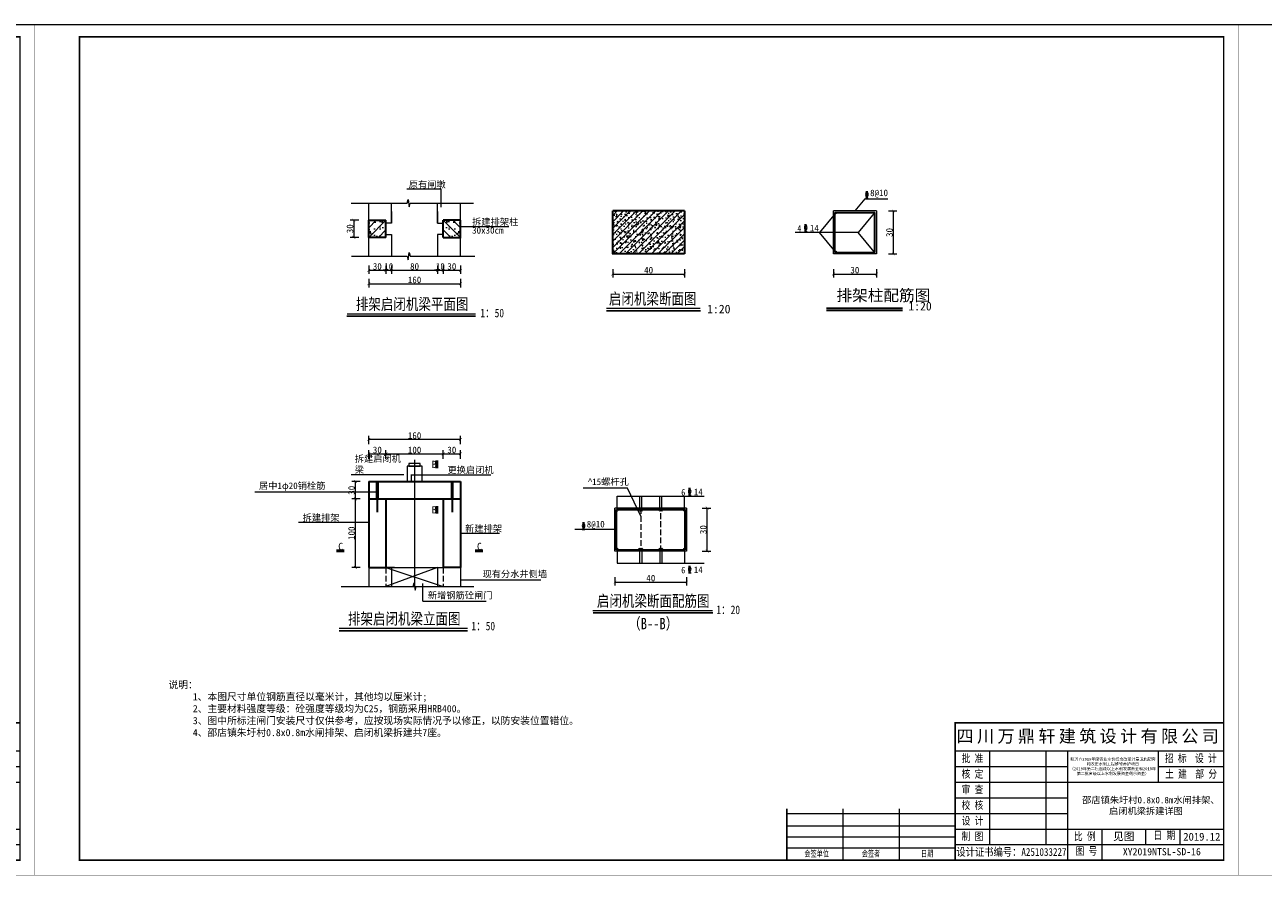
# Model space of a CAD drawing. Extents: x 36231 to 595326, y 3059 to 3871788.
# Tile 89 of 143: x 585839 to 586271, y 3865728 to 3866025. Entities that reach past the tile are written whole.
import ezdxf
from ezdxf.enums import TextEntityAlignment as Align
from ezdxf.lldxf.tags import DXFTag

# ---------------------------------------------------------------- set-up
doc = ezdxf.new("R2010")
doc.units = 0
doc.header["$PDMODE"] = 32
doc.header["$PDSIZE"] = 0.2
doc.linetypes.add('DASH', pattern=[0.35, 0.25, -0.1])
doc.layers.get('0').update_dxf_attribs({"linetype": 'CONTINUOUS'})
doc.layers.get('Defpoints').update_dxf_attribs({"linetype": 'CONTINUOUS'})
for name, color, linetype, lineweight in [('0.09标注线', 3, 'CONTINUOUS', 9), ('0.13填充', 8, 'CONTINUOUS', 9), ('0.13文字', 3, 'CONTINUOUS', 13), ('0.13轮廓', 4, 'CONTINUOUS', 13), ('0.30粗线', 7, 'CONTINUOUS', 30), ('0.30粗蓝', 4, 'CONTINUOUS', 30), ('图框１', 5, 'CONTINUOUS', 60), ('地涵轮廓线', 130, 'CONTINUOUS', 35), ('文字', 7, 'CONTINUOUS', 15), ('文字层', 7, 'CONTINUOUS', 15), ('粗实线', 1, 'CONTINUOUS', 40), ('细实线', 3, 'CONTINUOUS', 20), ('细线', 7, 'CONTINUOUS', 15), ('轮廓西线', 1, 'CONTINUOUS', 15)]:
    doc.layers.add(name, color=color, linetype=linetype, lineweight=lineweight)
doc.styles.add('-仿宋_GB2312', font='仿宋_GB2312_0.ttf')
doc.styles.add('CHX-1', font='tssdeng.shx', dxfattribs={"width": 0.7, "height": 300, "bigfont": 'atssdchn.shx'})
doc.styles.add('LYJFS', font='times.ttf', dxfattribs={"width": 0.7})
doc.styles.get("Standard").update_dxf_attribs({"font": 'rs.shx', "bigfont": 'hztxt.shx'})
tags = doc.linetypes.add('DASHDOT2', pattern=[0.5, 0.25, -0.125, 0, -0.125]).pattern_tags.tags
tags[10:11] = [DXFTag(74, 4), DXFTag(75, 0), DXFTag(340, '0'), DXFTag(46, 1.0), DXFTag(50, 0.0), DXFTag(44, 0.0), DXFTag(45, 0.0)]
tags[8:9] = [DXFTag(74, 4), DXFTag(75, 0), DXFTag(340, '0'), DXFTag(46, 1.0), DXFTag(50, 0.0), DXFTag(44, 0.0), DXFTag(45, 0.0)]
tags[6:7] = [DXFTag(74, 4), DXFTag(75, 0), DXFTag(340, '0'), DXFTag(46, 1.0), DXFTag(50, 0.0), DXFTag(44, 0.0), DXFTag(45, 0.0)]
tags[4:5] = [DXFTag(74, 4), DXFTag(75, 0), DXFTag(340, '0'), DXFTag(46, 1.0), DXFTag(50, 0.0), DXFTag(44, 0.0), DXFTag(45, 0.0)]
doc.dimstyles.get("Standard").update_dxf_attribs({"dimtxt": 0.18, "dimasz": 0.18, "dimexe": 0.18, "dimexo": 0.0625, "dimgap": 0.09, "dimtad": 0, "dimtih": 1, "dimtoh": 1, "dimdec": 0, "dimlfac": 2, "dimzin": 0, "dimdsep": 46, "dimtxsty": 'Standard', "dimcen": 0.09, "dimadec": 0, "dimazin": 0, "dimtfac": 1, "dimtdec": 0, "dimtofl": 0, "dimtmove": 0, "dimatfit": 3, "dimfxl": 1, "dimtolj": 1, "dimtzin": 0, "dimarcsym": 0})

# ---------------------------------------------------------------- blocks, each defined once
blk = doc.blocks.new('_ARCHTICK')
at = {"color": 0, "linetype": 'ByBlock', "const_width": 0.15}
blk.add_lwpolyline([(-0.5, -0.5), (0.5, 0.5)], dxfattribs=at)
blk = doc.blocks.new('*D939')
at = {"layer": '0.13文字', "color": 0, "lineweight": 9}
for p, q in [((585955.61, 3865956.76), (585952.66, 3865956.76)), ((585953.91, 3865956.76), (585953.91, 3865950.76)), ((585955.61, 3865950.76), (585952.66, 3865950.76))]:
    blk.add_line(p, q, dxfattribs=at)
at = {"layer": 'Defpoints', "color": 0, "lineweight": 13}
for p in [(585959.11, 3865956.76), (585953.91, 3865950.76), (585959.11, 3865950.76)]:
    blk.add_point(p, dxfattribs=at)
at = {"layer": '0.13文字', "color": 0, "lineweight": 9}
for p, rotation in [((585953.91, 3865956.76), 90), ((585953.91, 3865950.76), 270)]:
    blk.add_blockref('_ARCHTICK', p, dxfattribs=dict(at, rotation=rotation))
at = {"layer": '0.13文字', "color": 0, "lineweight": 13, "insert": (585952.56, 3865953.76), "char_height": 2.3, "attachment_point": 5, "rotation": 90, "style": '-仿宋_GB2312'}
blk.add_mtext('\\A1;30', dxfattribs=at)
blk = doc.blocks.new('*D943')
at = {"layer": '0.13文字', "color": 0, "lineweight": 9}
for p, q in [((585959.11, 3865878.56), (585959.11, 3865881.51)), ((585991.11, 3865878.56), (585991.11, 3865881.51)), ((585991.11, 3865880.26), (585959.11, 3865880.26))]:
    blk.add_line(p, q, dxfattribs=at)
at = {"layer": 'Defpoints', "color": 0, "lineweight": 13}
for p in [(585959.11, 3865880.26), (585959.11, 3865865.54), (585991.11, 3865865.54)]:
    blk.add_point(p, dxfattribs=at)
at = {"layer": '0.13文字', "color": 0, "lineweight": 9, "rotation": 180}
blk.add_blockref('_ARCHTICK', (585959.11, 3865880.26), dxfattribs=at)
at = {"layer": '0.13文字', "color": 0, "lineweight": 9}
blk.add_blockref('_ARCHTICK', (585991.11, 3865880.26), dxfattribs=at)
at = {"layer": '0.13文字', "color": 0, "lineweight": 13, "insert": (585975.11, 3865881.61), "char_height": 2.3, "attachment_point": 5, "style": '-仿宋_GB2312'}
blk.add_mtext('\\A1;160', dxfattribs=at)
blk = doc.blocks.new('*D947')
at = {"layer": '0.13文字', "color": 0, "lineweight": 9}
for p, q in [((585965.11, 3865939.26), (585964.11, 3865939.26)), ((585965.11, 3865940.96), (585965.11, 3865938.01)), ((585965.11, 3865939.26), (585967.11, 3865939.26)), ((585967.11, 3865940.96), (585967.11, 3865938.01)), ((585967.11, 3865939.26), (585968.11, 3865939.26))]:
    blk.add_line(p, q, dxfattribs=at)
at = {"layer": 'Defpoints', "color": 0, "lineweight": 13}
for p in [(585965.11, 3865950.76), (585967.11, 3865951.76), (585967.11, 3865939.26)]:
    blk.add_point(p, dxfattribs=at)
at = {"layer": '0.13文字', "color": 0, "lineweight": 9}
blk.add_blockref('_ARCHTICK', (585965.11, 3865939.26), dxfattribs=at)
at = {"layer": '0.13文字', "color": 0, "lineweight": 9, "rotation": 180}
blk.add_blockref('_ARCHTICK', (585967.11, 3865939.26), dxfattribs=at)
at = {"layer": '0.13文字', "color": 0, "lineweight": 13, "insert": (585966.11, 3865940.61), "char_height": 2.3, "attachment_point": 5, "style": '-仿宋_GB2312'}
blk.add_mtext('\\A1;10', dxfattribs=at)
blk = doc.blocks.new('*D949')
at = {"layer": '0.13文字', "color": 0, "lineweight": 9}
for p, q in [((585983.11, 3865939.26), (585982.11, 3865939.26)), ((585983.11, 3865940.96), (585983.11, 3865938.01)), ((585983.11, 3865939.26), (585985.11, 3865939.26)), ((585985.11, 3865940.96), (585985.11, 3865938.01)), ((585985.11, 3865939.26), (585986.11, 3865939.26))]:
    blk.add_line(p, q, dxfattribs=at)
at = {"layer": 'Defpoints', "color": 0, "lineweight": 13}
for p in [(585983.11, 3865951.76), (585985.11, 3865950.76), (585985.11, 3865939.26)]:
    blk.add_point(p, dxfattribs=at)
at = {"layer": '0.13文字', "color": 0, "lineweight": 9}
blk.add_blockref('_ARCHTICK', (585983.11, 3865939.26), dxfattribs=at)
at = {"layer": '0.13文字', "color": 0, "lineweight": 9, "rotation": 180}
blk.add_blockref('_ARCHTICK', (585985.11, 3865939.26), dxfattribs=at)
at = {"layer": '0.13文字', "color": 0, "lineweight": 13, "insert": (585984.11, 3865940.61), "char_height": 2.3, "attachment_point": 5, "style": '-仿宋_GB2312'}
blk.add_mtext('\\A1;10', dxfattribs=at)
blk = doc.blocks.new('eesz')
at = {"layer": '图框１', "color": 7, "const_width": 0.467}
blk.add_lwpolyline([(25244.5, -497.6), (25244.5, -1980.6), (27344.5, -1980.6), (27344.5, -497.6)], close=True, dxfattribs=at)
blk.add_lwpolyline([(25244.5, -497.6), (25244.5, -1980.6), (27344.5, -1980.6), (27344.5, -497.6)], close=True, dxfattribs=at)
at = {"layer": '图框１', "color": 5, "const_width": 0.467}
blk.add_lwpolyline([(25244.5, -497.6), (25244.5, -1980.6), (27344.5, -1980.6), (27344.5, -497.6)], close=True, dxfattribs=at)
at = {"layer": '图框１', "color": 7}
blk.add_lwpolyline([(25322.3, -518.3, 3.11, 3.11, 0), (27318.5, -518.3, 2.59, 2.59, 0), (27318.5, -1954.6, 2.59, 2.59, 0), (25322.3, -1954.6, 2.59, 2.59, 0)], format="xyseb", close=True, dxfattribs=at)
blk.add_lwpolyline([(25322.3, -518.3, 3.11, 3.11, 0), (27318.5, -518.3, 2.59, 2.59, 0), (27318.5, -1954.6, 2.59, 2.59, 0), (25322.3, -1954.6, 2.59, 2.59, 0)], format="xyseb", close=True, dxfattribs=at)
at = {"layer": '图框１', "color": 5}
blk.add_lwpolyline([(25322.3, -518.3, 3.11, 3.11, 0), (27318.5, -518.3, 2.59, 2.59, 0), (27318.5, -1954.6, 2.59, 2.59, 0), (25322.3, -1954.6, 2.59, 2.59, 0)], format="xyseb", close=True, dxfattribs=at)
at = {"layer": '细线', "color": 7}
for p, q in [((26850.3, -1715.1), (27318.5, -1715.1)), ((26850.3, -1764.1), (27318.5, -1764.1)), ((26910.2, -1764.1), (26910.2, -1927.4)), ((27008.2, -1764.1), (27008.2, -1927.4)), ((27046.3, -1764.1), (27046.3, -1954.6)), ((27204.2, -1764.1), (27204.2, -1818.5)), ((26850.3, -1791.3), (27046.3, -1791.3)), ((27204.2, -1791.3), (27318.5, -1791.3)), ((26850.3, -1818.5), (27318.5, -1818.5)), ((26850.3, -1845.7), (27046.3, -1845.7)), ((26556.3, -1873), (26850.3, -1873)), ((26654.3, -1864.8), (26654.3, -1954.6)), ((26752.3, -1864.8), (26752.3, -1954.6)), ((26850.3, -1873), (27046.3, -1873)), ((26556.3, -1894.7), (26850.3, -1894.7)), ((26850.3, -1900.2), (27318.5, -1900.2)), ((27106.2, -1900.2), (27106.2, -1954.6)), ((27182.4, -1900.2), (27182.4, -1927.4)), ((27242.3, -1900.2), (27242.3, -1927.4)), ((26556.3, -1913.8), (26850.3, -1913.8)), ((26556.3, -1932.9), (26850.3, -1932.9)), ((26850.3, -1927.4), (27318.5, -1927.4))]:
    blk.add_line(p, q, dxfattribs=at)
at = {"layer": '细线', "color": 7, "const_width": 2.72}
for points in [[(27318.5, -1715.1), (26850.3, -1715.1), (26850.3, -1954.6)], [(26556.3, -1864.8), (26556.3, -1954.6)]]:
    blk.add_lwpolyline(points, dxfattribs=at)
at = {"layer": '文字', "color": 7, "line_spacing_factor": 0.5, "style": '-仿宋_GB2312'}
for s, insert, char_height, width, attachment_point in [('{\\fSimSun|b0|i0|c134|p2;\\T1.2;\\C256;四川万鼎轩建筑设计有限公司}', (27084.4, -1739.6), 21.778, 468.222, 5), ('{\\W0.8;批 准}', (26880.3, -1777.7), 13.611, 59.889, 5), ('{\\W0.8;招 标  设 计}', (27261.3, -1777.7), 13.611, 114.153, 5), ('{\\W0.8;核 定}', (26880.3, -1804.9), 13.611, 59.889, 5), ('{\\W0.8;土 建  部 分}', (27261.7, -1804.9), 13.611, 114.902, 5), ('{\\W0.8;审 查}', (26880.3, -1832.1), 13.611, 59.889, 5), ('{\\W0.8;校 核}', (26880.3, -1859.4), 13.611, 59.889, 5), ('{\\W0.8;设 计}', (26880.3, -1886.6), 13.611, 59.889, 5), ('{\\W0.8;制 图}', (26880.3, -1913.8), 13.611, 59.889, 5), ('{\\W0.8;比 例}', (27076.3, -1913.8), 13.611, 59.889, 5), ('见图', (27144.3, -1913.8), 13.61, 76.222, 5), ('{\\W0.8;日 期}', (27196.2, -1904.4), 13.611, 54.508, 1), ('2019.12', (27280.4, -1913.8), 13.61, 76.222, 5), ('{\\W0.7; 会签单位}', (26605.3, -1943.7), 10.889, 98, 5), ('{\\W0.7;会签者}', (26703.3, -1943.7), 10.889, 98, 5), ('{\\W0.7;日期}', (26801.3, -1943.7), 10.89, 98, 5), ('{\\W0.85;设计证书编号：A251033227}', (26948.3, -1941), 13.611, 196, 5), ('{\\W0.8;图 号}', (27060.1, -1931.7), 13.611, 54.508, 1)]:
    blk.add_mtext(s, dxfattribs=dict(at, insert=insert, char_height=char_height, width=width, attachment_point=attachment_point))
at = {"layer": '文字', "color": 7, "insert": (27125.3, -1791.3), "char_height": 5, "width": 157.889, "attachment_point": 5, "style": '-仿宋_GB2312'}
blk.add_mtext('新沂市2019年度农业水价综合改革计量设施配套\\P和农田水利工程维修养护项目\\P（2019年第二批省级以上水利发展资金和2018年\\P第二批省级以上水利发展资金剩余资金）', dxfattribs=at)
blk = doc.blocks.new('*D1565')
at = {"layer": '0.09标注线', "color": 0, "lineweight": 9, "ltscale": 8}
for p, q in [((586140.45, 3865959.97), (586143.4, 3865959.97)), ((586142.15, 3865959.97), (586142.15, 3865944.97)), ((586140.45, 3865944.97), (586143.4, 3865944.97))]:
    blk.add_line(p, q, dxfattribs=at)
at = {"layer": 'Defpoints', "color": 0, "lineweight": 13, "ltscale": 8}
for p in [(586136.23, 3865959.97), (586136.23, 3865944.97), (586142.15, 3865944.97)]:
    blk.add_point(p, dxfattribs=at)
at = {"layer": '0.09标注线', "color": 0, "lineweight": 9, "ltscale": 8}
for p, rotation in [((586142.15, 3865959.97), 90), ((586142.15, 3865944.97), 270)]:
    blk.add_blockref('_ARCHTICK', p, dxfattribs=dict(at, rotation=rotation))
at = {"layer": '0.09标注线', "color": 0, "lineweight": 9, "ltscale": 8, "insert": (586140.8, 3865952.47), "char_height": 2.3, "attachment_point": 5, "rotation": 90, "style": '-仿宋_GB2312'}
blk.add_mtext('\\A1;30', dxfattribs=at)

msp = doc.modelspace()

# ---------------------------------------------------------------- hatches: boundary and pattern name
at = {"layer": '0.09标注线', "lineweight": 9}
h = msp.add_hatch(dxfattribs=at)
h.set_pattern_fill('ANSI31', color=256, scale=0.5, style=0)
h.set_pattern_definition([(45, (586044.269, 3865944.9731), (-1.12253, 1.12253), [])])
h.paths.add_polyline_path([(586069.27, 3865944.97), (586069.27, 3865959.97), (586044.27, 3865959.97), (586044.27, 3865944.97)])
h = msp.add_hatch(dxfattribs=at)
h.set_pattern_fill('AR-CONC', color=256, scale=0.02, style=0)
h.set_pattern_definition([(50, (586044.269, 3865944.973), (3.6437, -0.31878), [0.381, -4.191]), (355, (586044.269, 3865944.973), (-0.70486, 3.82113), [0.3048, -3.3528]), (100.451, (586044.5727, 3865944.9466), (2.93885, 3.50233), [0.3238, -3.5618]), (46.184, (586044.269, 3865945.989), (5.4216, -0.84085), [0.5715, -6.2865]), (96.636, (586044.721, 3865945.919), (4.7481, 4.9485), [0.4857, -5.3427]), (351.184, (586044.269, 3865945.989), (4.7481, 4.9485), [0.4572, -5.0292]), (21, (586044.777, 3865945.735), (3.0323, -2.0453), [0.381, -4.191]), (326, (586044.777, 3865945.735), (1.23604, 3.68376), [0.3048, -3.3528]), (71.451, (586045.0298, 3865945.5647), (4.26833, 1.63846), [0.3238, -3.5618]), (37.5, (586044.2691, 3865944.9731), (0.06177, 1.6911), [0, -3.31216, 0, -3.4036, 0, -3.3655]), (7.5, (586044.269, 3865944.9731), (1.33639, 2.00361), [0, -1.94056, 0, -3.23596, 0, -1.2827]), (327.5, (586043.1362, 3865944.9731), (2.71181, -0.114575), [0, -1.27, 0, -3.9624, 0, -5.2578]), (317.5, (586042.6282, 3865944.9731), (2.96258, 0.50853), [0, -1.651, 0, -2.63144, 0, -3.7338])])
h.paths.add_polyline_path([(586069.27, 3865944.97), (586069.27, 3865959.97), (586044.27, 3865959.97), (586044.27, 3865944.97)])
at = {"layer": '0.13文字', "lineweight": 9}
h = msp.add_hatch(dxfattribs=at)
h.set_pattern_fill('AR-CONC', color=256, scale=0.03, style=0)
h.set_pattern_definition([(50, (585959.106, 3865950.7627), (5.4655, -0.4782), [0.5715, -6.2865]), (355, (585959.106, 3865950.7627), (-1.0573, 5.7317), [0.4572, -5.0292]), (100.45, (585959.5615, 3865950.723), (4.4083, 5.2535), [0.4857, -5.3427]), (46.18, (585959.106, 3865952.287), (8.1324, -1.261), [0.8572, -9.4297]), (96.64, (585959.784, 3865952.1816), (7.122, 7.423), [0.7286, -8.014]), (351.18, (585959.106, 3865952.287), (7.122, 7.423), [0.686, -7.544]), (21, (585959.868, 3865951.9057), (4.5484, -3.068), [0.5715, -6.2865]), (326, (585959.868, 3865951.9057), (1.854, 5.5256), [0.4572, -5.0292]), (71.45, (585960.247, 3865951.65), (6.4025, 2.4577), [0.4857, -5.3427]), (37.5, (585959.106, 3865950.7627), (0.09266, 2.53665), [0, -4.96824, 0, -5.1054, 0, -5.04825]), (7.5, (585959.106, 3865950.7627), (2.0046, 3.0054), [0, -2.91084, 0, -4.85394, 0, -1.92405]), (327.5, (585957.4068, 3865950.7627), (4.0677, -0.17186), [0, -1.905, 0, -5.9436, 0, -7.8867]), (317.5, (585956.645, 3865950.7627), (4.4439, 0.7628), [0, -2.4765, 0, -3.94716, 0, -5.6007])])
h.paths.add_polyline_path([(585959.11, 3865956.76), (585959.11, 3865950.76), (585965.11, 3865950.76), (585965.11, 3865956.76)])
h = msp.add_hatch(dxfattribs=at)
h.set_pattern_fill('ANSI31', color=256, scale=0.75, style=0)
h.set_pattern_definition([(45, (585959.106, 3865950.7627), (-1.6838, 1.6838), [])])
h.paths.add_polyline_path([(585965.11, 3865956.76), (585959.11, 3865956.76), (585959.11, 3865950.76), (585965.11, 3865950.76)])
h = msp.add_hatch(dxfattribs=at)
h.set_pattern_fill('AR-CONC', color=256, scale=0.03, style=0)
h.set_pattern_definition([(130, (585991.106, 3865950.7627), (-5.4655, -0.4782), [0.5715, -6.2865]), (185, (585991.106, 3865950.7627), (1.0573, 5.7317), [0.4572, -5.0292]), (79.55, (585990.6506, 3865950.723), (-4.4083, 5.2535), [0.4857, -5.3427]), (133.82, (585991.106, 3865952.287), (-8.1324, -1.261), [0.8573, -9.4298]), (83.36, (585990.428, 3865952.1816), (-7.122, 7.423), [0.7286, -8.014]), (188.82, (585991.106, 3865952.287), (-7.122, 7.423), [0.686, -7.544]), (159, (585990.344, 3865951.9057), (-4.5484, -3.068), [0.5715, -6.2865]), (214, (585990.344, 3865951.9057), (-1.854, 5.5256), [0.4572, -5.0292]), (108.55, (585989.965, 3865951.65), (-6.4025, 2.4577), [0.4857, -5.3427]), (142.5, (585991.106, 3865950.7627), (-0.09266, 2.53665), [0, -4.96824, 0, -5.1054, 0, -5.04825]), (172.5, (585991.106, 3865950.7627), (-2.0046, 3.0054), [0, -2.91084, 0, -4.85394, 0, -1.92405]), (212.5, (585992.8053, 3865950.7627), (-4.0677, -0.17186), [0, -1.905, 0, -5.9436, 0, -7.8867]), (222.5, (585993.5673, 3865950.7627), (-4.4439, 0.7628), [0, -2.4765, 0, -3.94716, 0, -5.6007])])
h.paths.add_polyline_path([(585985.11, 3865956.76), (585985.11, 3865950.76), (585991.11, 3865950.76), (585991.11, 3865956.76)])
h = msp.add_hatch(dxfattribs=at)
h.set_pattern_fill('ANSI31', color=256, scale=0.75, style=0)
h.set_pattern_definition([(135, (585991.106, 3865950.7627), (1.6838, 1.6838), [])])
h.paths.add_polyline_path([(585985.11, 3865950.76), (585991.11, 3865950.76), (585991.11, 3865956.76), (585985.11, 3865956.76)])
at = {"layer": '0.30粗线'}
for points in [[(586121.73, 3865959.22, 1), (586122.23, 3865959.22, 1)], [(586135.73, 3865959.22, -1), (586135.23, 3865959.22, -1)], [(586121.73, 3865945.73, -1), (586122.23, 3865945.73, -1)], [(586135.73, 3865945.73, 1), (586135.23, 3865945.73, 1)], [(586045.54, 3865855.54, 1), (586046.04, 3865855.54, 1)], [(586053.49, 3865855.54, 1), (586053.99, 3865855.54, 1)], [(586054.15, 3865855.54, 1), (586054.65, 3865855.54, 1)], [(586060.95, 3865855.54, -1), (586060.45, 3865855.54, -1)], [(586061.61, 3865855.54, -1), (586061.11, 3865855.54, -1)], [(586069.54, 3865855.54, -1), (586069.04, 3865855.54, -1)], [(586045.54, 3865842.05, -1), (586046.04, 3865842.05, -1)], [(586053.41, 3865842.05, -1), (586053.91, 3865842.05, -1)], [(586054.15, 3865842.05, -1), (586054.65, 3865842.05, -1)], [(586060.95, 3865842.05, 1), (586060.45, 3865842.05, 1)], [(586061.62, 3865842.05, 1), (586061.12, 3865842.05, 1)], [(586069.54, 3865842.05, 1), (586069.04, 3865842.05, 1)]]:
    msp.add_hatch(color=256, dxfattribs=at).paths.add_polyline_path(points)

# ---------------------------------------------------------------- linework, layer by layer
for p, q in [((586042.05, 3865925.13), (586074.84, 3865925.15)), ((585951.51, 3865923.26), (585996.37, 3865923.28)), ((586037.42, 3865819.72), (586079.15, 3865819.74)), ((585948.74, 3865813.52), (585993.6, 3865813.54))]:
    msp.add_line(p, q)
at = {"const_width": 0.461}
for points in [[(586042.05, 3865925.96), (586074.84, 3865925.96)], [(585951.51, 3865924.08), (585996.37, 3865924.08)], [(586037.21, 3865820.54), (586079.1, 3865820.54)], [(585948.74, 3865814.35), (585993.6, 3865814.35)]]:
    msp.add_lwpolyline(points, dxfattribs=at)
at = {"layer": '0.09标注线', "lineweight": 9, "ltscale": 8}
for p, q in [((585972.36, 3865967.68), (585984.27, 3865967.68)), ((585959.11, 3865944.15), (585959.11, 3865962.7)), ((585967.11, 3865955.76), (585967.11, 3865962.7)), ((585967.11, 3865959.76), (585967.11, 3865955.76)), ((585983.11, 3865955.76), (585983.11, 3865962.7)), ((585983.11, 3865959.76), (585983.11, 3865955.76)), ((585991.11, 3865944.15), (585991.11, 3865962.7)), ((585967.11, 3865955.76), (585965.11, 3865955.76)), ((585983.11, 3865955.76), (585985.11, 3865955.76)), ((585965.11, 3865951.76), (585967.11, 3865951.76)), ((585967.11, 3865951.76), (585967.11, 3865947.76)), ((585967.11, 3865951.76), (585967.11, 3865944.15)), ((585983.11, 3865951.76), (585983.11, 3865947.76)), ((585985.11, 3865951.76), (585983.11, 3865951.76)), ((585983.11, 3865951.76), (585983.11, 3865944.15)), ((585991.11, 3865954.58), (586007.99, 3865954.58)), ((585968.11, 3865835.54), (585959.11, 3865835.54)), ((585959.11, 3865835.54), (585959.11, 3865829)), ((585967.11, 3865835.54), (585967.11, 3865829)), ((585982.11, 3865835.54), (585991.11, 3865835.54)), ((585983.11, 3865835.54), (585983.11, 3865829)), ((585991.11, 3865835.54), (585991.11, 3865829))]:
    msp.add_line(p, q, dxfattribs=at)
at = {"layer": '0.09标注线', "lineweight": -3, "ltscale": 8}
for p, q in [((585965.11, 3865955.26), (585965.11, 3865952.26)), ((585985.11, 3865955.26), (585985.11, 3865952.26)), ((585985.11, 3865955.26), (585985.11, 3865952.26)), ((585968.11, 3865859.54), (585959.11, 3865859.54)), ((585989.45, 3865859.54), (585990.38, 3865859.54))]:
    msp.add_line(p, q, dxfattribs=at)
at = {"layer": '0.09标注线', "lineweight": 50, "ltscale": 8}
for p, q in [((585982.91, 3865872.87), (585982.91, 3865870.25)), ((585982.91, 3865857.02), (585982.91, 3865854.4)), ((585950.51, 3865841.39), (585947.88, 3865841.39)), ((585998.92, 3865841.39), (585996.29, 3865841.39))]:
    msp.add_line(p, q, dxfattribs=at)
at = {"layer": '0.09标注线'}
for p, q in [((586049.39, 3865863.29), (586033.93, 3865863.29)), ((586054.04, 3865853.48), (586049.39, 3865863.29))]:
    msp.add_line(p, q, dxfattribs=at)
at = {"layer": '0.09标注线', "color": 8, "linetype": 'DASH', "lineweight": 9, "ltscale": 8}
for p, q in [((586054.04, 3865856.3), (586054.04, 3865841.3)), ((586061.04, 3865841.3), (586061.04, 3865856.3)), ((585965.11, 3865835.54), (585965.11, 3865829)), ((585985.11, 3865835.54), (585985.11, 3865829))]:
    msp.add_line(p, q, dxfattribs=at)
at = {"layer": '0.13填充', "color": 7, "lineweight": 40, "ltscale": 0.005}
msp.add_line((586118.89, 3865925.93), (586145.32, 3865925.93), dxfattribs=at)
at = {"layer": '0.13填充', "color": 7, "ltscale": 0.005}
msp.add_line((586118.89, 3865925.25), (586145.32, 3865925.25), dxfattribs=at)
at = {"layer": '0.13文字', "lineweight": 13}
for p, q in [((590756.67, 3866024.88), (583664.28, 3866024.88)), ((585952.95, 3865868.05), (585971.4, 3865868.05)), ((585973.9, 3865868.05), (585973.9, 3865865.54)), ((585974.25, 3865867.97), (586001.77, 3865867.97)), ((585919.34, 3865862.03), (585962.16, 3865862.03)), ((585934.62, 3865851.46), (585959.11, 3865851.46)), ((585991.11, 3865847.54), (586004.74, 3865847.54)), ((585962.11, 3865835.54), (585983.11, 3865835.54)), ((585965.11, 3865835.54), (585985.11, 3865829)), ((585983.11, 3865835.54), (585965.11, 3865829)), ((585977.94, 3865823.84), (585977.94, 3865830.05)), ((585991.11, 3865831.28), (586019.19, 3865831.28)), ((585977.94, 3865823.84), (586000.13, 3865823.84))]:
    msp.add_line(p, q, dxfattribs=at)
at = {"layer": '0.13文字', "linetype": 'Continuous', "lineweight": 13}
for p, q in [((585977.75, 3865870.92), (585972.49, 3865870.92)), ((585972.49, 3865870.92), (585972.49, 3865865.54)), ((585977.75, 3865865.54), (585977.75, 3865870.92))]:
    msp.add_line(p, q, dxfattribs=at)
msp.add_lwpolyline([(585977.01, 3865871.85), (585973.11, 3865871.85), (585973.11, 3865870.92), (585977.01, 3865870.92)], close=True, dxfattribs=at)
at = {"layer": '0.13轮廓'}
for centre in [(586121.98, 3865959.22, 24.8), (586135.48, 3865959.22, 24.8), (586121.98, 3865945.73, 24.8), (586135.48, 3865945.73, 24.8), (586045.79, 3865855.54, 24.8), (586053.74, 3865855.54, 24.8), (586054.4, 3865855.54, 24.8), (586060.7, 3865855.54, 24.8), (586061.36, 3865855.54, 24.8), (586069.29, 3865855.54, 24.8), (586045.79, 3865842.05, 24.8), (586053.66, 3865842.05, 24.8), (586054.4, 3865842.05, 24.8), (586060.7, 3865842.05, 24.8), (586061.37, 3865842.05, 24.8), (586069.29, 3865842.05, 24.8)]:
    msp.add_circle(centre, 0.25, dxfattribs=at)
at = {"layer": '0.30粗线'}
for p, q in [((586121.73, 3865959.47), (586135.73, 3865959.47)), ((586121.73, 3865945.47), (586121.73, 3865959.47)), ((586135.73, 3865945.47), (586135.73, 3865959.47)), ((586121.73, 3865945.47), (586135.73, 3865945.47)), ((586045.54, 3865855.8), (586069.54, 3865855.8)), ((586045.54, 3865841.8), (586045.54, 3865855.8)), ((586069.54, 3865841.8), (586069.54, 3865855.8)), ((586045.54, 3865841.8), (586069.54, 3865841.8))]:
    msp.add_line(p, q, dxfattribs=at)
at = {"layer": '0.30粗蓝', "ltscale": 80}
for p, q in [((586069.27, 3865959.97), (586044.27, 3865959.97)), ((586044.27, 3865944.97), (586044.27, 3865959.97)), ((586069.27, 3865959.97), (586069.27, 3865944.97)), ((585959.11, 3865956.76), (585965.11, 3865956.76)), ((585959.11, 3865950.76), (585959.11, 3865956.76)), ((585965.11, 3865950.76), (585965.11, 3865956.76)), ((585991.11, 3865956.76), (585985.11, 3865956.76)), ((585985.11, 3865950.76), (585985.11, 3865956.76)), ((585991.11, 3865950.76), (585991.11, 3865956.76)), ((585965.11, 3865950.76), (585959.11, 3865950.76)), ((585985.11, 3865950.76), (585991.11, 3865950.76)), ((586069.27, 3865944.97), (586044.27, 3865944.97)), ((585959.11, 3865865.54), (585991.11, 3865865.54)), ((585959.11, 3865865.54), (585959.11, 3865835.54)), ((585962.16, 3865854.89), (585962.16, 3865865.54)), ((585988.29, 3865854.89), (585988.29, 3865865.54)), ((585991.11, 3865865.54), (585991.11, 3865835.54)), ((585959.11, 3865859.54), (585991.11, 3865859.54)), ((585965.11, 3865859.54), (585965.11, 3865835.54)), ((585985.11, 3865859.54), (585985.11, 3865835.54)), ((585959.11, 3865835.54), (585965.11, 3865835.54)), ((585991.11, 3865835.54), (585985.11, 3865835.54))]:
    msp.add_line(p, q, dxfattribs=at)
at = {"layer": '0.30粗蓝', "lineweight": 15, "ltscale": 80}
for p, q in [((586136.23, 3865959.97), (586121.23, 3865959.97)), ((586121.23, 3865944.97), (586121.23, 3865959.97)), ((586136.23, 3865959.97), (586136.23, 3865944.97)), ((586136.23, 3865944.97), (586121.23, 3865944.97)), ((586070.04, 3865856.3), (586045.04, 3865856.3)), ((586045.04, 3865841.3), (586045.04, 3865856.3)), ((586070.04, 3865856.3), (586070.04, 3865841.3)), ((586070.04, 3865841.3), (586045.04, 3865841.3))]:
    msp.add_line(p, q, dxfattribs=at)
at = {"layer": '地涵轮廓线', "lineweight": 9}
for p, q in [((586132.19, 3865964.2, 24.8), (586128.73, 3865959.97)), ((586132.19, 3865964.2, 24.8), (586140.24, 3865964.21, 24.8)), ((586121.98, 3865959.22, 24.8), (586116.38, 3865952.47)), ((586135.48, 3865959.22, 24.8), (586129.87, 3865952.47)), ((586129.87, 3865952.47), (586107.96, 3865952.47)), ((586121.98, 3865945.73, 24.8), (586116.38, 3865952.47)), ((586135.48, 3865945.73, 24.8), (586129.87, 3865952.47)), ((586045.8, 3865860.53), (586076.21, 3865860.53)), ((586045.8, 3865855.57), (586045.8, 3865860.53)), ((586053.71, 3865855.54), (586053.71, 3865860.51)), ((586054.4, 3865855.54), (586054.4, 3865860.51)), ((586060.7, 3865855.54), (586060.7, 3865860.51)), ((586061.39, 3865855.54), (586061.39, 3865860.51)), ((586069.29, 3865855.54), (586069.29, 3865860.51)), ((586045.54, 3865848.8), (586031.08, 3865848.8)), ((586045.54, 3865848.8), (586044.91, 3865849.16)), ((586045.8, 3865842.03), (586045.8, 3865837.06)), ((586053.62, 3865842.05), (586053.62, 3865837.08)), ((586054.4, 3865842.05), (586054.4, 3865837.08)), ((586060.7, 3865842.05), (586060.7, 3865837.08)), ((586061.34, 3865842.05), (586061.34, 3865837.08)), ((586069.29, 3865842.05), (586069.29, 3865837.08)), ((586045.8, 3865837.06), (586076.21, 3865837.06))]:
    msp.add_line(p, q, dxfattribs=at)
at = {"layer": '细实线', "color": 0, "lineweight": 9}
msp.add_line((585984.27, 3865967.68), (585984.27, 3865961.25), dxfattribs=at)
at = {"layer": '细实线', "color": 1, "linetype": 'DASHDOT2', "ltscale": 9}
for p, q in [((585975.11, 3865873.13), (585975.11, 3865829)), ((585961.84, 3865859.54), (585961.84, 3865865.54)), ((585962.48, 3865859.54), (585962.48, 3865865.54)), ((585987.97, 3865859.54), (585987.97, 3865865.54)), ((585988.61, 3865859.54), (585988.61, 3865865.54))]:
    msp.add_line(p, q, dxfattribs=at)
at = {"layer": '轮廓西线', "color": 4, "lineweight": 9}
for p, q in [((585972.54, 3865962.7), (585972.87, 3865963.95)), ((585972.87, 3865963.95), (585973.2, 3865961.39)), ((585952.99, 3865962.7), (585972.54, 3865962.7)), ((585973.2, 3865961.39), (585973.59, 3865962.7)), ((585973.59, 3865962.7), (585995.62, 3865962.7)), ((585953.06, 3865944.15), (585972.54, 3865944.15)), ((585972.54, 3865944.15), (585972.87, 3865942.9)), ((585972.87, 3865942.9), (585973.2, 3865945.46)), ((585973.2, 3865945.46), (585973.59, 3865944.15)), ((585973.59, 3865944.15), (585996.09, 3865944.15)), ((585974.59, 3865829), (585974.93, 3865830.25)), ((585974.93, 3865830.25), (585975.26, 3865827.7)), ((585949.52, 3865829), (585970.86, 3865829)), ((585970.92, 3865829), (585995.75, 3865829)), ((585975.26, 3865827.7), (585975.65, 3865829))]:
    msp.add_line(p, q, dxfattribs=at)

# ---------------------------------------------------------------- block references
at = {"layer": '文字层', "xscale": 0.1999999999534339, "yscale": 0.2000000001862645, "zscale": 0.2}
for p in [(580373.71, 3866124.4), (580793.71, 3866124.4), (581213.71, 3866124.4)]:
    msp.add_blockref('eesz', p, dxfattribs=at)

# ---------------------------------------------------------------- texts
at = {"style": '-仿宋_GB2312', "width": 0.8}
for s, height, p in [('排架启闭机梁平面图', 4, (585974.26, 3865927.54)), ('     启闭机梁断面图', 4, (586052.74, 3865929.42)), ('1：50', 3, (586002.19, 3865924.35)), ('启闭机梁断面配筋图', 4, (586058.37, 3865824)), ('排架启闭机梁立面图', 4, (585971.5, 3865817.81)), ('1：20', 3, (586084.54, 3865820.81)), ('1：50', 3, (585999.07, 3865815.15)), ('（B--B）', 4, (586058.37, 3865816.1))]:
    msp.add_text(s, height=height, dxfattribs=at).set_placement(p, align=Align.MIDDLE)
at = {"layer": '0.09标注线', "lineweight": 9, "ltscale": 8, "char_height": 2.3, "attachment_point": 7, "style": '-仿宋_GB2312'}
for s, insert, width in [('原有闸墩', (585973.07, 3865967.8), 16.1033), ('拆建排架柱', (585995.19, 3865954.77), 16.1033), ('30x30cm', (585995.19, 3865952.02), 16.1033), ('拆建启闭机梁', (585954.24, 3865868.29), 16.1033), ('更换启闭机', (585986.58, 3865868.21), 16.1033), ('居中1φ20销栓筋', (585920.82, 3865862.33), 26.8407), ('{\\Fhztxt_e|c134;^ }15螺杆孔', (586035.63, 3865864.1, 24.8), 16.1033), ('拆建排架', (585936.05, 3865851.58), 16.1033), ('新建排架', (585992.76, 3865847.78), 16.1033)]:
    msp.add_mtext(s, dxfattribs=dict(at, insert=insert, width=width))
at = {"layer": '0.09标注线', "lineweight": -3, "ltscale": 8, "char_height": 2.5, "width": 5.4658, "attachment_point": 1, "style": '-仿宋_GB2312'}
for s, insert in [('B', (585981.1, 3865872.82)), ('B', (585981.1, 3865856.96)), ('C', (585948.47, 3865844.21)), ('C', (585996.88, 3865844.21))]:
    msp.add_mtext(s, dxfattribs=dict(at, insert=insert))
at = {"layer": '0.09标注线', "char_height": 2.3, "attachment_point": 1, "style": '-仿宋_GB2312'}
for s, insert in [('现有分水井侧墙', (585998.81, 3865834.47)), ('新增钢筋砼闸门', (585979.75, 3865827.04))]:
    msp.add_mtext(s, dxfattribs=dict(at, insert=insert))
at = {"layer": '0.13文字', "color": 0, "linetype": 'Continuous', "lineweight": 13, "insert": (586222.24, 3865737.7), "char_height": 2.5, "width": 66.6611, "attachment_point": 1, "style": 'LYJFS'}
msp.add_mtext('{\\fFangSong_GB2312|b0|i0|c134|p49;\\W1;XY2019NTSL-SD-16}', dxfattribs=at)
at = {"layer": '地涵轮廓线', "lineweight": 9, "style": '-仿宋_GB2312', "width": 0.75}
for s, p in [('4', (586108.64, 3865952.68)), ('6', (586068.16, 3865860.67, 24.8)), ('6', (586068.16, 3865833.52, 24.8))]:
    msp.add_text(s, height=2.3, dxfattribs=at).set_placement(p)
at = {"layer": '地涵轮廓线', "lineweight": 9, "char_height": 2.3, "width": 17.074, "attachment_point": 7, "style": '-仿宋_GB2312'}
for s, insert in [('8@10', (586134.04, 3865964.63, 24.8)), ('14', (586113.04, 3865952.81, -1.4)), ('14', (586072.55, 3865860.81, 23.4)), ('8@10', (586035.19, 3865849.06, 24.8)), ('14', (586072.55, 3865833.66, 23.4))]:
    msp.add_mtext(s, dxfattribs=dict(at, insert=insert))
at = {"layer": '文字', "style": 'CHX-1', "width": 0.62}
for p in [(586132.28, 3865964.41, 24.8), (586110.93, 3865952.85), (586070.44, 3865860.84, 24.8), (586033.43, 3865848.85, 24.8), (586070.44, 3865833.69, 24.8)]:
    msp.add_text('\x84', height=2.5, dxfattribs=at).set_placement(p)
at = {"layer": '文字', "color": 7, "attachment_point": 1, "style": '-仿宋_GB2312'}
for s, insert, char_height, width in [('{\\C256;       排架柱配筋图}', (586103.28, 3865932.55, -24.8), 4, 107.3332), ('1:20', (586077.18, 3865927.26, -24.8), 3, 10.2895), ('1:20', (586147.39, 3865928.27, -24.8), 3, 10.2895), ('\\A1;邵店镇朱圩村{\\A0;0.8x0.8m水闸排架、\\P      启闭机梁拆建详图}', (586208.04, 3865755.61), 2.3, 72.3832)]:
    msp.add_mtext(s, dxfattribs=dict(at, insert=insert, char_height=char_height, width=width))
at = {"layer": '粗实线', "insert": (585889.23, 3865795.93), "char_height": 2.5, "width": 181.8934, "attachment_point": 1, "style": '-仿宋_GB2312'}
msp.add_mtext('{\\C0;说明：\\P \\C7;    1、本图尺寸单位钢筋直径以毫米计，其他均以厘米计;\\P     2、主要材料强度等级：砼强度等级均为C25，钢筋采用HRB400。 \\P     3、图中所标注闸门安装尺寸仅供参考，应按现场实际情况予以修正，以防安装位置错位。\\P     4、\\A1;邵店镇朱圩村\\A0;0.8x0.8m水闸排架、启闭机梁拆建共7座。}', dxfattribs=at)

# ---------------------------------------------------------------- dimensions: what is measured, and where the dimension line sits
at = {"layer": '0.09标注线', "lineweight": 9, "ltscale": 8}
dim = msp.add_linear_dim(base=(586142.15, 3865944.97), p1=(586136.23, 3865959.97), p2=(586136.23, 3865944.97), angle=90, dimstyle='Standard', override={"dimtxt": 2.3, "dimasz": 1, "dimexe": 1.25, "dimexo": 1.5, "dimgap": 0.2, "dimtad": 1, "dimtih": 0, "dimtoh": 0, "dimtxsty": '-仿宋_GB2312', "dimblk": 'ARCHTICK', "dimtix": 1, "dimtofl": 1, "dimtmove": 2, "dimfxl": 1.7, "dimfxlon": 1, "dimlwd": 9, "dimlwe": 9}, dxfattribs=at)
dim.commit()
dim.dimension.update_dxf_attribs({"geometry": '*D1565', "text_midpoint": (586140.8, 3865952.47)})
for base, p1, p2 in [((586069.27, 3865937.97), (586044.27, 3865944.97), (586069.27, 3865944.97)), ((586070.04, 3865830.53), (586045.04, 3865841.3), (586070.04, 3865841.3))]:
    msp.add_linear_dim(base=base, p1=p1, p2=p2, text='40', dimstyle='Standard', override={"dimtxt": 2.3, "dimasz": 1, "dimexe": 1.25, "dimexo": 1.5, "dimgap": 0.2, "dimtad": 1, "dimtih": 0, "dimtoh": 0, "dimdec": 0, "dimlfac": 2, "dimtxsty": '-仿宋_GB2312', "dimblk": 'ARCHTICK', "dimtdec": 0, "dimtix": 1, "dimtofl": 1, "dimtmove": 2, "dimfxl": 1.7, "dimfxlon": 1, "dimlwd": 9, "dimlwe": 9}, dxfattribs=at).render()
msp.add_linear_dim(base=(586136.23, 3865937.97), p1=(586121.23, 3865944.97), p2=(586136.23, 3865944.97), dimstyle='Standard', override={"dimtxt": 2.3, "dimasz": 1, "dimexe": 1.25, "dimexo": 1.5, "dimgap": 0.2, "dimtad": 1, "dimtih": 0, "dimtoh": 0, "dimdec": 0, "dimlfac": 2, "dimtxsty": '-仿宋_GB2312', "dimblk": 'ARCHTICK', "dimtdec": 0, "dimtix": 1, "dimtofl": 1, "dimtmove": 2, "dimfxl": 1.7, "dimfxlon": 1, "dimlwd": 9, "dimlwe": 9}, dxfattribs=at).render()
msp.add_linear_dim(base=(586077.21, 3865856.3), p1=(586070.04, 3865841.3), p2=(586070.04, 3865856.3), angle=90, dimstyle='Standard', override={"dimtxt": 2.3, "dimasz": 1, "dimexe": 1.25, "dimexo": 1.5, "dimgap": 0.2, "dimtad": 1, "dimtih": 0, "dimtoh": 0, "dimdec": 0, "dimlfac": 2, "dimtxsty": '-仿宋_GB2312', "dimblk": 'ARCHTICK', "dimtdec": 0, "dimtix": 1, "dimtofl": 1, "dimtmove": 2, "dimfxl": 1.7, "dimfxlon": 1, "dimlwd": 9, "dimlwe": 9}, dxfattribs=at).render()
at = {"layer": '0.13文字', "lineweight": 13}
dim = msp.add_linear_dim(base=(585953.91, 3865950.76), p1=(585959.11, 3865956.76), p2=(585959.11, 3865950.76), angle=90, dimstyle='Standard', override={"dimtxt": 2.3, "dimasz": 1, "dimexe": 1.25, "dimexo": 1.5, "dimgap": 0.2, "dimtad": 1, "dimtih": 0, "dimtoh": 0, "dimdec": 0, "dimlfac": 5, "dimtxsty": '-仿宋_GB2312', "dimblk": 'ARCHTICK', "dimtdec": 0, "dimtix": 1, "dimtofl": 1, "dimtmove": 2, "dimfxl": 1.7, "dimfxlon": 1, "dimlwd": 9, "dimlwe": 9}, dxfattribs=at)
dim.commit()
dim.dimension.update_dxf_attribs({"geometry": '*D939', "text_midpoint": (585952.56, 3865953.76)})
for base, p1, p2 in [((585965.11, 3865939.26), (585959.11, 3865950.76), (585965.11, 3865950.76)), ((585991.11, 3865934.57), (585959.11, 3865944.15), (585991.11, 3865950.76)), ((585983.11, 3865939.26), (585967.11, 3865951.76), (585983.11, 3865951.76)), ((585991.11, 3865939.26), (585985.11, 3865950.76), (585991.11, 3865950.76)), ((585965.11, 3865875.24), (585959.11, 3865859.54), (585965.11, 3865859.54)), ((585985.11, 3865875.24), (585965.11, 3865859.54), (585985.11, 3865859.54)), ((585991.11, 3865875.24), (585985.11, 3865859.54), (585991.11, 3865865.54))]:
    msp.add_linear_dim(base=base, p1=p1, p2=p2, dimstyle='Standard', override={"dimtxt": 2.3, "dimasz": 1, "dimexe": 1.25, "dimexo": 1.5, "dimgap": 0.2, "dimtad": 1, "dimtih": 0, "dimtoh": 0, "dimdec": 0, "dimlfac": 5, "dimtxsty": '-仿宋_GB2312', "dimblk": 'ARCHTICK', "dimtdec": 0, "dimtix": 1, "dimtofl": 1, "dimtmove": 2, "dimfxl": 1.7, "dimfxlon": 1, "dimlwd": 9, "dimlwe": 9}, dxfattribs=at).render()
for base, p1, p2, picture, middle in [((585967.11, 3865939.26), (585965.11, 3865950.76), (585967.11, 3865951.76), '*D947', (585966.11, 3865940.61)), ((585985.11, 3865939.26), (585983.11, 3865951.76), (585985.11, 3865950.76), '*D949', (585984.11, 3865940.61)), ((585959.11, 3865880.26), (585991.11, 3865865.54), (585959.11, 3865865.54), '*D943', (585975.11, 3865881.61))]:
    dim = msp.add_linear_dim(base=base, p1=p1, p2=p2, dimstyle='Standard', override={"dimtxt": 2.3, "dimasz": 1, "dimexe": 1.25, "dimexo": 1.5, "dimgap": 0.2, "dimtad": 1, "dimtih": 0, "dimtoh": 0, "dimdec": 0, "dimlfac": 5, "dimtxsty": '-仿宋_GB2312', "dimblk": 'ARCHTICK', "dimtdec": 0, "dimtix": 1, "dimtofl": 1, "dimtmove": 2, "dimfxl": 1.7, "dimfxlon": 1, "dimlwd": 9, "dimlwe": 9}, dxfattribs=at)
    dim.commit()
    dim.dimension.update_dxf_attribs({"geometry": picture, "text_midpoint": middle})
msp.add_linear_dim(base=(585954.48, 3865865.54), p1=(585959.11, 3865859.54), p2=(585959.11, 3865865.54), angle=90, dimstyle='Standard', override={"dimtxt": 2.3, "dimasz": 1, "dimexe": 1.25, "dimexo": 1.5, "dimgap": 0.2, "dimtad": 1, "dimtih": 0, "dimtoh": 0, "dimdec": 0, "dimlfac": 5, "dimtxsty": '-仿宋_GB2312', "dimblk": 'ARCHTICK', "dimtdec": 0, "dimtix": 1, "dimtofl": 1, "dimtmove": 2, "dimfxl": 1.7, "dimfxlon": 1, "dimlwd": 9, "dimlwe": 9}, dxfattribs=at).render()
msp.add_linear_dim(base=(585954.48, 3865859.54), p1=(585959.11, 3865835.54), p2=(585959.11, 3865859.54), angle=90, text='100', dimstyle='Standard', override={"dimtxt": 2.3, "dimasz": 1, "dimexe": 1.25, "dimexo": 1.5, "dimgap": 0.2, "dimtad": 1, "dimtih": 0, "dimtoh": 0, "dimdec": 0, "dimlfac": 5, "dimtxsty": '-仿宋_GB2312', "dimblk": 'ARCHTICK', "dimtdec": 0, "dimtix": 1, "dimtofl": 1, "dimtmove": 2, "dimfxl": 1.7, "dimfxlon": 1, "dimlwd": 9, "dimlwe": 9}, dxfattribs=at).render()

doc.saveas('drawing.dxf')
